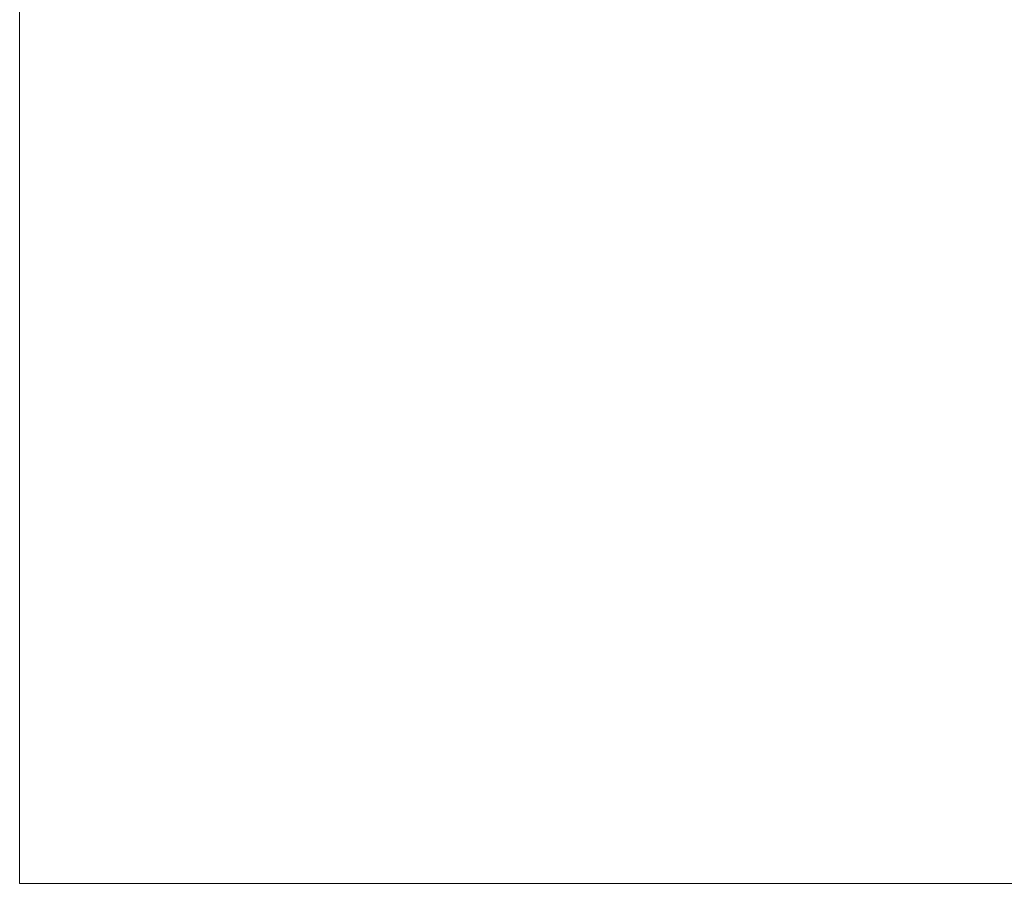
# Model space of a CAD drawing. Header units: inches. Extents: x -774 to 289, y -440 to 407.
# Tile 9 of 256: x -161 to -59, y -229 to -140. Entities that reach past the tile are written whole.
import ezdxf

# ---------------------------------------------------------------- set-up
doc = ezdxf.new("R2010")
doc.units = ezdxf.units.IN
doc.header["$MEASUREMENT"] = 0
doc.layers.add('A-MASS', color=70, linetype='Continuous', lineweight=9)

msp = doc.modelspace()

# ---------------------------------------------------------------- meshes
at = {"layer": 'A-MASS', "transparency": 33554560}
mesh = msp.add_polyface(dxfattribs=at)
corners = [(-160.56, -125.36, -12), (-160.56, -229.46, -12), (-160.56, -229.46, -11.16), (-160.56, -125.36)]
mesh.append_faces([[corners[k] for k in face] for face in [(2, 3, 0, 1)]])
mesh = msp.add_polyface(dxfattribs=at)
corners = [(135.44, -229.46, -11.16), (135.44, -125.36), (-160.56, -125.36), (-160.56, -229.46, -11.16)]
mesh.append_faces([[corners[k] for k in face] for face in [(3, 0, 1, 2)]])
mesh = msp.add_polyface(dxfattribs=at)
corners = [(-160.56, -125.36, -12), (135.44, -125.36, -12), (135.44, -229.46, -12), (-160.56, -229.46, -12)]
mesh.append_faces([[corners[k] for k in face] for face in [(2, 3, 0, 1)]])
mesh = msp.add_polyface(dxfattribs=at)
corners = [(-160.56, -229.46, -12), (135.44, -229.46, -12), (135.44, -229.46, -11.16), (-160.56, -229.46, -11.16)]
mesh.append_faces([[corners[k] for k in face] for face in [(3, 0, 1, 2)]])

doc.saveas('drawing.dxf')
